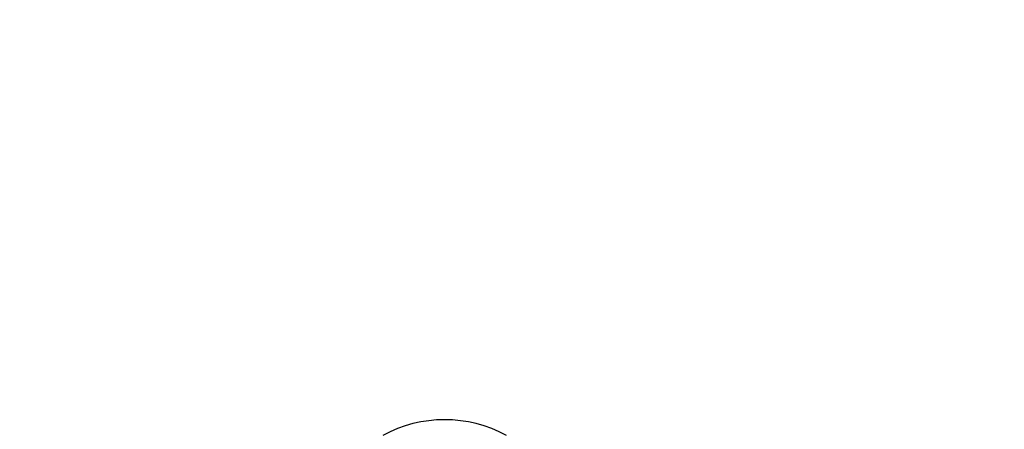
# Paper-space layout 'Blatt5' of a CAD drawing. Header units: millimetres. Extents: x 5 to 418, y 2 to 292.
# Tile 32 of 37: x 209.2 to 229.3, y 259.18 to 267.53. Entities that reach past the tile are written whole.
import ezdxf

# ---------------------------------------------------------------- set-up
doc = ezdxf.new("R2010")
doc.units = ezdxf.units.MM
doc.layers.add('SLD-0', color=7, linetype='Continuous')
doc.styles.add('SLDTEXTSTYLE0', font='TXT', dxfattribs={"width": 0.605})
doc.dimstyles.new('SLDDIMSTYLE5', dxfattribs={"dimtxt": 3.5, "dimasz": 3.302, "dimexe": 0, "dimexo": 0.0625, "dimgap": 0.875, "dimtad": 1, "dimlfac": 1.5, "dimrnd": 1e-09, "dimzin": 12, "dimdsep": 46, "dimtxsty": 'SLDTEXTSTYLE0', "dimsah": 1, "dimcen": 0.09, "dimadec": 0, "dimazin": 3, "dimtfac": 1, "dimtofl": 0, "dimtmove": 0, "dimatfit": 3, "dimfxl": 1, "dimfrac": 2, "dimtolj": 1, "dimtzin": 12, "dimarcsym": 0})

# ---------------------------------------------------------------- blocks, each defined once
blk = doc.blocks.new('_D_28')
at = {"layer": 'SLD-0', "color": 7}
for p, q in [((137.875, 142.424), (137.885, 272.518)), ((287.208, 142.413), (287.218, 272.506)), ((137.885, 271.518), (287.218, 271.506))]:
    blk.add_line(p, q, dxfattribs=at)
for points in [[(137.885, 271.518), (141.187, 271.01), (141.187, 272.026)], [(287.218, 271.506), (283.916, 272.015), (283.916, 270.999)]]:
    blk.add_solid(points, dxfattribs=at)
at = {"layer": 'SLD-0', "color": 7, "insert": (208.541, 276.024), "char_height": 3.5, "attachment_point": 1, "rotation": 359.9955, "style": 'SLDTEXTSTYLE0'}
blk.add_mtext('224', dxfattribs=at)

psp = doc.layouts.new('Blatt5')

# ---------------------------------------------------------------- linework, layer by layer
at = {"color": 7, "linetype": 'Continuous', "lineweight": 25}
psp.add_arc((217.8746, 256.7092), 2.6667, 61.72629, 118.27371, dxfattribs=at)

# ---------------------------------------------------------------- dimensions: what is measured, and where the dimension line sits
at = {"layer": 'SLD-0', "color": 7}
dim = psp.add_linear_dim(base=(287.2179, 271.5064), p1=(137.8747, 142.4244), p2=(287.2079, 142.4128), angle=359.99554, dimstyle='SLDDIMSTYLE5', dxfattribs=at)
dim.commit()
dim.dimension.update_dxf_attribs({"geometry": '_D_28', "text_midpoint": (212.5514, 271.5122), "dimtype": 160})

doc.saveas('drawing.dxf')
